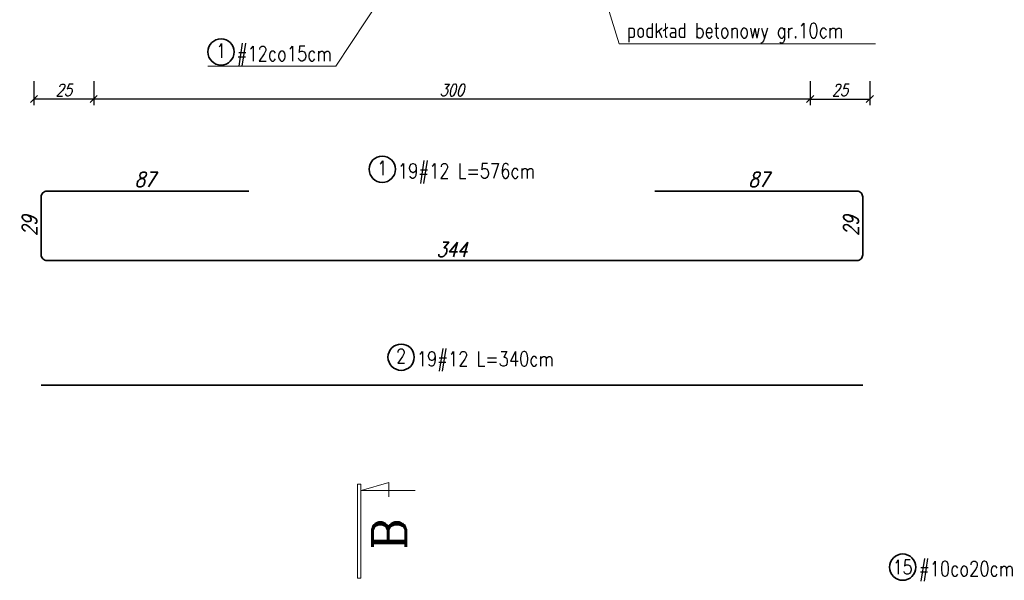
# Model space of a CAD drawing. Header units: millimetres. Extents: x 0 to 1557, y 0 to 1667.
# Tile 5 of 11: x 277 to 689, y 862 to 1096. Entities that reach past the tile are written whole.
import ezdxf
from ezdxf.enums import TextEntityAlignment as Align

# ---------------------------------------------------------------- set-up
doc = ezdxf.new("R2010")
doc.units = ezdxf.units.MM
for name, color, linetype, lineweight in [('.0.18', 7, 'Continuous', 18), ('.0.25', 1, 'Continuous', 25), ('.0.35', 2, 'Continuous', 35), ('.0wymiar', 7, 'Continuous', 9), ('.tekst', 1, 'Continuous', 20)]:
    doc.layers.add(name, color=color, linetype=linetype, lineweight=lineweight)
doc.styles.add('simplex 0.8', font='simplex.shx', dxfattribs={"width": 0.8})
doc.styles.add('simplex 0.8 kursywa', font='simplex.shx', dxfattribs={"width": 0.8, "oblique": 15})
doc.styles.add('TXT5', font='COMPLEX.shx')
doc.dimstyles.new('1-25', dxfattribs={"dimscale": 2.5, "dimtxt": 2, "dimasz": 1.2, "dimexe": 1, "dimexo": 0.5, "dimgap": 0.5, "dimtad": 1, "dimdec": 1, "dimrnd": 0.5, "dimdsep": 46, "dimtxsty": 'simplex 0.8 kursywa', "dimblk": 'OBLIQUE', "dimcen": 0.09, "dimclrd": 256, "dimclre": 256, "dimclrt": 256, "dimadec": 0, "dimazin": 0, "dimtfac": 1, "dimtdec": 1, "dimtix": 1, "dimtmove": 0, "dimatfit": 3, "dimfxl": 5, "dimfxlon": 1, "dimtolj": 1, "dimtzin": 0, "dimarcsym": 0})
doc.dimstyles.new('1-25 wym.', dxfattribs={"dimscale": 2.5, "dimtxt": 2.5, "dimasz": 1.8, "dimexe": 1.5, "dimexo": 0.5, "dimgap": 0.7, "dimtad": 1, "dimdec": 0, "dimrnd": 0.01, "dimzin": 0, "dimdsep": 46, "dimtxsty": 'simplex 0.8 kursywa', "dimblk": 'OBLIQUE', "dimcen": 0.09, "dimse1": 1, "dimse2": 1, "dimsd1": 1, "dimsd2": 1, "dimclrd": 256, "dimclre": 256, "dimclrt": 256, "dimadec": 0, "dimazin": 0, "dimtfac": 1, "dimtdec": 0, "dimtix": 1, "dimtmove": 0, "dimatfit": 3, "dimfxl": 5, "dimfxlon": 1, "dimtolj": 1, "dimtzin": 0, "dimarcsym": 0})

# ---------------------------------------------------------------- blocks, each defined once
blk = doc.blocks.new('P3')
at = {"layer": '.tekst', "linetype": 'Continuous'}
for p, q in [((-5.1, 9.6), (-5.1, -130.8)), ((-5.1, 9.6), (-0.1, 9.6)), ((-0.1, 9.6), (-0.1, -130.8)), ((0, 0), (41.7, 12.3)), ((80.9, 0), (0, 0)), ((41.7, 12.3), (41.7, -9.2)), ((-5.1, -130.8), (-0.1, -130.8))]:
    blk.add_line(p, q, dxfattribs=at)
at = {"layer": '.tekst', "style": 'TXT5'}
blk.add_attdef('NR', (17.7, -101.6), '', height=50, dxfattribs=at)
blk = doc.blocks.new('_Oblique')
at = {"color": 0, "linetype": 'ByBlock', "lineweight": -2}
blk.add_line((-0.5, -0.5), (0.5, 0.5), dxfattribs=at)
blk = doc.blocks.new('*D71')
at = {"layer": '.0.18', "lineweight": -2, "ltscale": 2, "transparency": 16777216}
for p, q in [((308.16, 1070.38), (308.16, 1060.38)), ((608.16, 1070.38), (608.16, 1060.38)), ((608.16, 1062.88), (308.16, 1062.88))]:
    blk.add_line(p, q, dxfattribs=at)
at = {"layer": 'Defpoints', "color": 0, "ltscale": 2, "transparency": 16777216}
for p in [(308.16, 1162.55), (608.16, 1162.55), (308.16, 1062.88)]:
    blk.add_point(p, dxfattribs=at)
at = {"layer": '.0.18', "lineweight": -2, "ltscale": 2, "transparency": 16777216, "xscale": 3, "yscale": 3, "zscale": 3, "rotation": 180}
blk.add_blockref('_Oblique', (308.16, 1062.88), dxfattribs=at)
at = {"layer": '.0.18', "lineweight": -2, "ltscale": 2, "transparency": 16777216, "xscale": 3, "yscale": 3, "zscale": 3}
blk.add_blockref('_Oblique', (608.16, 1062.88), dxfattribs=at)
at = {"layer": '.0.18', "ltscale": 2, "transparency": 16777216, "insert": (458.16, 1066.63), "char_height": 5, "attachment_point": 5, "style": 'simplex 0.8 kursywa'}
blk.add_mtext('\\A1;300', dxfattribs=at)
blk = doc.blocks.new('*D72')
at = {"layer": 'Defpoints', "color": 0, "transparency": 16777216}
for p in [(543.16, 1024.34), (630.16, 1024.34), (630.16, 1009.84)]:
    blk.add_point(p, dxfattribs=at)
at = {"layer": '.0wymiar', "transparency": 16777216, "insert": (586.66, 1029.22), "char_height": 6.25, "attachment_point": 5, "style": 'simplex 0.8 kursywa'}
blk.add_mtext('\\A1;87', dxfattribs=at)
blk = doc.blocks.new('*D73')
at = {"layer": 'Defpoints', "color": 0, "transparency": 16777216}
for p in [(286.16, 1024.34), (373.16, 1024.34), (286.16, 1009.84)]:
    blk.add_point(p, dxfattribs=at)
at = {"transparency": 16777216, "insert": (329.66, 1029.22), "char_height": 6.25, "attachment_point": 5, "style": 'simplex 0.8 kursywa'}
blk.add_mtext('\\A1;87', dxfattribs=at)
blk = doc.blocks.new('*D82')
at = {"layer": 'Defpoints', "color": 0, "transparency": 16777216}
for p in [(286.16, 1009.84), (630.16, 1009.84), (286.16, 995.04)]:
    blk.add_point(p, dxfattribs=at)
at = {"transparency": 16777216, "insert": (458.16, 999.92), "char_height": 6.25, "attachment_point": 5, "style": 'simplex 0.8 kursywa'}
blk.add_mtext('\\A1;344', dxfattribs=at)
blk = doc.blocks.new('*D83')
at = {"layer": 'Defpoints', "color": 0, "transparency": 16777216}
for p in [(330.86, 1024.34), (286.16, 995.34), (330.86, 995.34)]:
    blk.add_point(p, dxfattribs=at)
at = {"transparency": 16777216, "insert": (281.28, 1009.84), "char_height": 6.25, "attachment_point": 5, "rotation": 90, "style": 'simplex 0.8 kursywa'}
blk.add_mtext('\\A1;29', dxfattribs=at)
blk = doc.blocks.new('*D84')
at = {"layer": 'Defpoints', "color": 0, "transparency": 16777216}
for p in [(585.46, 1024.34), (585.46, 995.34), (630.16, 995.34)]:
    blk.add_point(p, dxfattribs=at)
at = {"transparency": 16777216, "insert": (625.28, 1009.84), "char_height": 6.25, "attachment_point": 5, "rotation": 90, "style": 'simplex 0.8 kursywa'}
blk.add_mtext('\\A1;29', dxfattribs=at)
blk = doc.blocks.new('*D94')
at = {"layer": '.0.18', "lineweight": -2, "transparency": 16777216}
for p, q in [((608.16, 1070.38), (608.16, 1060.38)), ((633.16, 1070.38), (633.16, 1060.38)), ((608.16, 1062.88), (633.16, 1062.88))]:
    blk.add_line(p, q, dxfattribs=at)
at = {"layer": 'Defpoints', "color": 0, "transparency": 16777216}
for p in [(608.16, 1162.55), (633.16, 1122.55), (633.16, 1062.88)]:
    blk.add_point(p, dxfattribs=at)
at = {"layer": '.0.18', "lineweight": -2, "transparency": 16777216, "xscale": 3, "yscale": 3, "zscale": 3, "rotation": 180}
blk.add_blockref('_Oblique', (608.16, 1062.88), dxfattribs=at)
at = {"layer": '.0.18', "lineweight": -2, "transparency": 16777216, "xscale": 3, "yscale": 3, "zscale": 3}
blk.add_blockref('_Oblique', (633.16, 1062.88), dxfattribs=at)
at = {"layer": '.0.18', "transparency": 16777216, "insert": (620.66, 1066.63), "char_height": 5, "attachment_point": 5, "style": 'simplex 0.8 kursywa'}
blk.add_mtext('\\A1;25', dxfattribs=at)
blk = doc.blocks.new('*D95')
at = {"layer": '.0.18', "lineweight": -2, "transparency": 16777216}
for p, q in [((283.16, 1070.38), (283.16, 1060.38)), ((308.16, 1070.38), (308.16, 1060.38)), ((308.16, 1062.88), (283.16, 1062.88))]:
    blk.add_line(p, q, dxfattribs=at)
at = {"layer": 'Defpoints', "color": 0, "transparency": 16777216}
for p in [(308.16, 1162.55), (283.16, 1122.55), (283.16, 1062.88)]:
    blk.add_point(p, dxfattribs=at)
at = {"layer": '.0.18', "lineweight": -2, "transparency": 16777216, "xscale": 3, "yscale": 3, "zscale": 3, "rotation": 180}
blk.add_blockref('_Oblique', (283.16, 1062.88), dxfattribs=at)
at = {"layer": '.0.18', "lineweight": -2, "transparency": 16777216, "xscale": 3, "yscale": 3, "zscale": 3}
blk.add_blockref('_Oblique', (308.16, 1062.88), dxfattribs=at)
at = {"layer": '.0.18', "transparency": 16777216, "insert": (295.66, 1066.63), "char_height": 5, "attachment_point": 5, "style": 'simplex 0.8 kursywa'}
blk.add_mtext('\\A1;25', dxfattribs=at)

msp = doc.modelspace()

# ---------------------------------------------------------------- linework, layer by layer
at = {"layer": '.0.35', "color": 6, "linetype": 'Continuous'}
msp.add_line((286.16, 943.16), (630.16, 943.16), dxfattribs=at)
at = {"layer": '.0.35', "color": 3, "linetype": 'Continuous'}
msp.add_lwpolyline([(543.16, 1024.34), (627.76, 1024.34, -0.414214), (630.16, 1021.94), (630.16, 997.74, -0.414214), (627.76, 995.34), (288.56, 995.34, -0.414214), (286.16, 997.74), (286.16, 1021.94, -0.414214), (288.56, 1024.34), (373.16, 1024.34)], format="xyb", dxfattribs=at)
at = {"layer": '.0.35'}
for centre in [(361.49, 1082.59), (428.99, 1033.5), (436.89, 954.85), (646.91, 867.01)]:
    msp.add_circle(centre, 5.5, dxfattribs=at)
at = {"layer": '.tekst'}
for p, q in [((409.56, 1076.57), (443.97, 1128.75)), ((355.92, 1076.57), (409.56, 1076.57))]:
    msp.add_line(p, q, dxfattribs=at)
msp.add_lwpolyline([(635.52, 1086.01), (528.13, 1086.01), (518.38, 1117.69)], dxfattribs=at)

# ---------------------------------------------------------------- block references
at = {"layer": '.0.35'}
ref = msp.add_blockref('P3', (420.11, 899.03), dxfattribs=dict(at, xscale=0.28, yscale=0.28, zscale=0.28))
ref.add_attrib('NR', 'B', (438.87, 874.25), dxfattribs={"layer": '.tekst', "height": 14, "rotation": 90, "style": 'TXT5'})

# ---------------------------------------------------------------- texts
at = {"layer": '.0.25', "color": 7, "char_height": 6, "width": 346.8074, "attachment_point": 5, "style": 'simplex 0.8'}
for s, insert in [('1', (361.49, 1083.05)), ('1', (428.99, 1033.96)), ('2', (436.89, 955.31)), ('15', (646.91, 867.01))]:
    msp.add_mtext(s, dxfattribs=dict(at, insert=insert))
at = {"layer": '.tekst', "style": 'simplex 0.8', "width": 0.8}
for s, p in [('#12co15cm ', (368.02, 1081.9)), ('19#12 L=576cm ', (435.52, 1032.81)), ('19#12 L=340cm ', (443.43, 954.17)), ('#10co20cm ', (653.71, 866.37))]:
    msp.add_text(s, height=6.25, dxfattribs=at).set_placement(p, align=Align.MIDDLE_LEFT)
at = {"layer": '.tekst', "insert": (531.48, 1094.65), "char_height": 6.25, "width": 346.8074, "attachment_point": 1, "style": 'simplex 0.8'}
msp.add_mtext('{\\Fsimplexd.shx|c238;podkład betonowy gr.10cm}', dxfattribs=at)

# ---------------------------------------------------------------- dimensions: what is measured, and where the dimension line sits
at = {"layer": '.0.18'}
for base, p1, p2, picture, middle in [((283.16, 1062.88), (308.16, 1162.55), (283.16, 1122.55), '*D95', (295.66, 1066.63)), ((633.16, 1062.88), (608.16, 1162.55), (633.16, 1122.55), '*D94', (620.66, 1066.63))]:
    dim = msp.add_linear_dim(base=base, p1=p1, p2=p2, dimstyle='1-25', override={"dimrnd": 1, "dimtmove": 1, "dimfxl": 3}, dxfattribs=at)
    dim.commit()
    dim.dimension.update_dxf_attribs({"geometry": picture, "text_midpoint": middle})
at = {"layer": '.0.18', "color": 1, "ltscale": 2}
dim = msp.add_linear_dim(base=(308.16, 1062.88), p1=(608.16, 1162.55), p2=(308.16, 1162.55), dimstyle='1-25', override={"dimrnd": 1, "dimfxl": 3}, dxfattribs=at)
dim.commit()
dim.dimension.update_dxf_attribs({"geometry": '*D71', "text_midpoint": (458.16, 1066.63)})
at = {"layer": '.0wymiar'}
dim = msp.add_linear_dim(base=(630.16, 1024.34), p1=(543.16, 1024.34), p2=(630.16, 1009.84), dimstyle='1-25 wym.', dxfattribs=at)
dim.commit()
dim.dimension.update_dxf_attribs({"geometry": '*D72', "text_midpoint": (586.66, 1029.22)})
for base, p1, picture, middle in [((286.16, 1024.34), (373.16, 1024.34), '*D73', (329.66, 1029.22)), ((286.16, 995.04), (630.16, 1009.84), '*D82', (458.16, 999.92))]:
    dim = msp.add_linear_dim(base=base, p1=p1, p2=(286.16, 1009.84), dimstyle='1-25 wym.')
    dim.commit()
    dim.dimension.update_dxf_attribs({"geometry": picture, "text_midpoint": middle})
for base, p1, p2, picture, middle in [((286.16, 995.34), (330.86, 1024.34), (330.86, 995.34), '*D83', (281.28, 1009.84)), ((630.16, 995.34), (585.46, 1024.34), (585.46, 995.34), '*D84', (625.28, 1009.84))]:
    dim = msp.add_linear_dim(base=base, p1=p1, p2=p2, angle=90, dimstyle='1-25 wym.')
    dim.commit()
    dim.dimension.update_dxf_attribs({"geometry": picture, "text_midpoint": middle})

doc.saveas('drawing.dxf')
